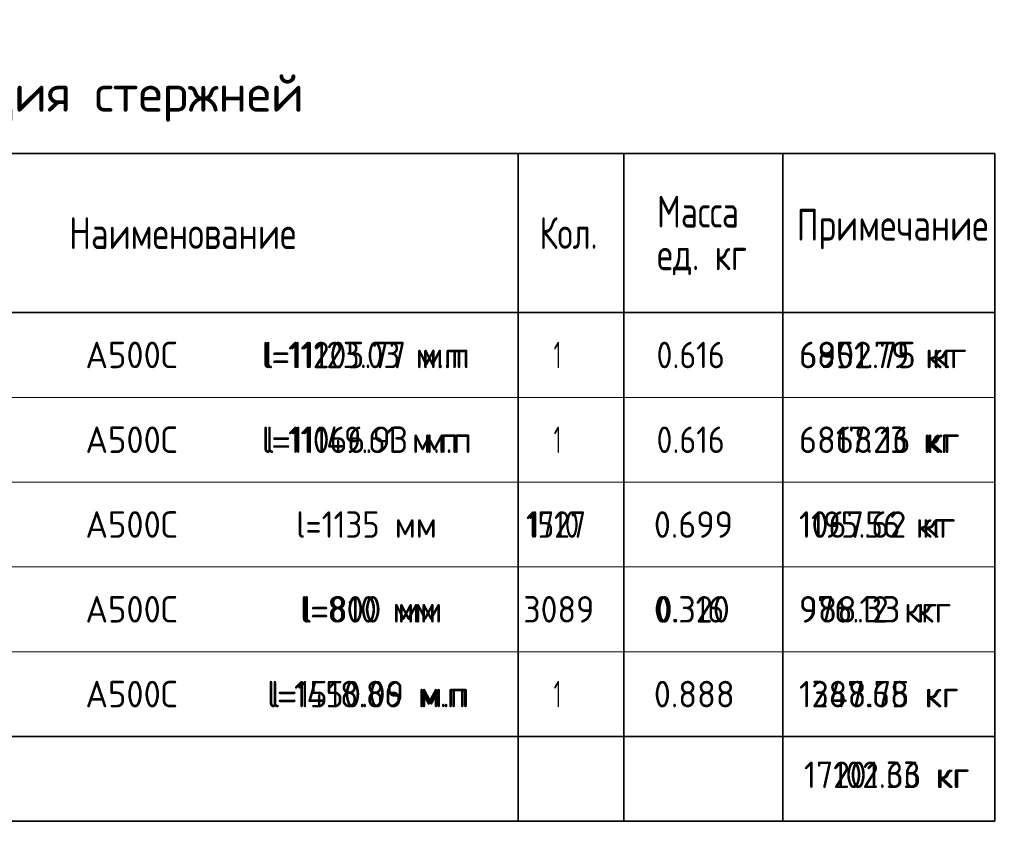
# Model space of a CAD drawing. Header units: metres. Extents: x -38 to 100, y -15 to 21.
# Tile 89 of 90: x 79.77 to 89.07, y 8.98 to 16.54. Entities that reach past the tile are written whole.
import ezdxf

# ---------------------------------------------------------------- set-up
doc = ezdxf.new("R2010")
doc.units = ezdxf.units.M
doc.layers.add('XR$5$Текст_ примечание', color=7, linetype='Continuous', lineweight=13)
doc.styles.add('ISOCPEUR', font='txt')

msp = doc.modelspace()

# ---------------------------------------------------------------- linework, layer by layer
at = {"color": 7, "linetype": 'Continuous', "lineweight": 35, "transparency": 33554687}
for p, q in [((88.9757, 15.2764), (70.4757, 15.2764)), ((84.4757, 15.2764), (84.4757, 13.7764)), ((85.4757, 15.2764), (85.4757, 13.7764)), ((86.9757, 15.2764), (86.9757, 13.7764)), ((88.9757, 15.2764), (88.9757, 13.7764)), ((88.9757, 13.7764), (70.4757, 13.7764)), ((84.4757, 13.7764), (84.4757, 12.9764)), ((85.4757, 13.7764), (85.4757, 12.9764)), ((86.9757, 13.7764), (86.9757, 12.9764)), ((88.9757, 13.7764), (88.9757, 12.9764)), ((84.4757, 12.9764), (84.4757, 12.1764)), ((85.4757, 12.9764), (85.4757, 12.1764)), ((86.9757, 12.9764), (86.9757, 12.1764)), ((88.9757, 12.9764), (88.9757, 12.1764)), ((84.4757, 12.1764), (84.4757, 11.3764)), ((85.4757, 12.1764), (85.4757, 11.3764)), ((86.9757, 12.1764), (86.9757, 11.3764)), ((88.9757, 12.1764), (88.9757, 11.3764)), ((84.4757, 11.3764), (84.4757, 10.5764)), ((85.4757, 11.3764), (85.4757, 10.5764)), ((86.9757, 11.3764), (86.9757, 10.5764)), ((88.9757, 11.3764), (88.9757, 10.5764)), ((84.4757, 10.5764), (84.4757, 9.7764)), ((85.4757, 10.5764), (85.4757, 9.7764)), ((86.9757, 10.5764), (86.9757, 9.7764)), ((88.9757, 10.5764), (88.9757, 9.7764)), ((70.4757, 9.7764), (88.9757, 9.7764)), ((84.4757, 9.7764), (84.4757, 8.9764)), ((85.4757, 9.7764), (85.4757, 8.9764)), ((86.9757, 9.7764), (86.9757, 8.9764)), ((88.9757, 8.9764), (88.9757, 9.7764)), ((70.4757, 8.9764), (88.9757, 8.9764))]:
    msp.add_line(p, q, dxfattribs=at)
at = {"color": 7, "linetype": 'Continuous', "lineweight": 13, "transparency": 33554687}
for p, q in [((88.9757, 12.9764), (70.4757, 12.9764)), ((88.9757, 12.1764), (70.4757, 12.1764)), ((88.9757, 11.3764), (70.4757, 11.3764)), ((88.9757, 10.5764), (70.4757, 10.5764)), ((88.9757, 9.7764), (70.4757, 9.7764))]:
    msp.add_line(p, q, dxfattribs=at)
at = {"layer": 'XR$5$Текст_ примечание', "color": 7, "linetype": 'Continuous', "lineweight": 35, "transparency": 33554687}
for p, q in [((88.9757, 15.2764), (70.4757, 15.2764)), ((84.4757, 15.2764), (84.4757, 13.7764)), ((85.4757, 15.2764), (85.4757, 13.7764)), ((86.9757, 15.2764), (86.9757, 13.7764)), ((88.9757, 15.2764), (88.9757, 13.7764)), ((88.9757, 13.7764), (70.4757, 13.7764)), ((84.4757, 13.7764), (84.4757, 12.9764)), ((85.4757, 13.7764), (85.4757, 12.9764)), ((86.9757, 13.7764), (86.9757, 12.9764)), ((88.9757, 13.7764), (88.9757, 12.9764)), ((84.4757, 12.9764), (84.4757, 12.1764)), ((85.4757, 12.9764), (85.4757, 12.1764)), ((86.9757, 12.9764), (86.9757, 12.1764)), ((88.9757, 12.9764), (88.9757, 12.1764)), ((84.4757, 12.1764), (84.4757, 11.3764)), ((85.4757, 12.1764), (85.4757, 11.3764)), ((86.9757, 12.1764), (86.9757, 11.3764)), ((88.9757, 12.1764), (88.9757, 11.3764)), ((84.4757, 11.3764), (84.4757, 10.5764)), ((85.4757, 11.3764), (85.4757, 10.5764)), ((86.9757, 11.3764), (86.9757, 10.5764)), ((88.9757, 11.3764), (88.9757, 10.5764)), ((84.4757, 10.5764), (84.4757, 9.7764)), ((85.4757, 10.5764), (85.4757, 9.7764)), ((86.9757, 10.5764), (86.9757, 9.7764)), ((88.9757, 10.5764), (88.9757, 9.7764)), ((70.4757, 9.7764), (88.9757, 9.7764)), ((84.4757, 9.7764), (84.4757, 8.9764)), ((85.4757, 9.7764), (85.4757, 8.9764)), ((86.9757, 9.7764), (86.9757, 8.9764)), ((88.9757, 8.9764), (88.9757, 9.7764)), ((70.4757, 8.9764), (88.9757, 8.9764))]:
    msp.add_line(p, q, dxfattribs=at)
at = {"layer": 'XR$5$Текст_ примечание', "color": 7, "linetype": 'Continuous', "lineweight": 13, "transparency": 33554687}
for p, q in [((88.9757, 12.9764), (70.4757, 12.9764)), ((88.9757, 12.1764), (70.4757, 12.1764)), ((88.9757, 11.3764), (70.4757, 11.3764)), ((88.9757, 10.5764), (70.4757, 10.5764)), ((88.9757, 9.7764), (70.4757, 9.7764))]:
    msp.add_line(p, q, dxfattribs=at)

# ---------------------------------------------------------------- texts
at = {"color": 7, "linetype": 'Continuous', "lineweight": 35, "transparency": 33554687, "attachment_point": 7, "style": 'ISOCPEUR'}
for s, insert, char_height, width in [('\\W0.99;Спецификация стержней', (77.0307, 15.5764), 0.35, 5.559674), ('\\W0.76;Масса', (85.7884, 14.5788), 0.3, 1.001696), ('\\W0.78;Наименование', (80.2371, 14.3764), 0.3, 2.22783), ('\\W0.74;Кол.', (84.6791, 14.3764), 0.3, 0.710583), ('\\W0.78;Примечание', (87.1065, 14.3734), 0.3, 1.867518), ('\\W0.76;ед. кг', (85.7884, 14.1288), 0.3, 1.001193), ('\\W0.95;А500С', (80.3917, 13.2514), 0.25, 1.042909), ('\\W0.93;l=11205.77 м.п', (82.0558, 13.2514), 0.25, 2.19025), ('\\W0.56;1', (84.8132, 13.2514), 0.25, 0.194445), ('\\W0.88;0.616', (85.7832, 13.2514), 0.25, 0.834261), ('\\W0.97;6902.75 кг', (87.1282, 13.2514), 0.25, 1.745023), ('\\W0.95;А500С', (80.3917, 12.4514), 0.25, 1.042909), ('\\W0.89;l=11149.61 м.п', (82.0933, 12.4514), 0.25, 2.110132), ('\\W0.56;1', (84.8132, 12.4514), 0.25, 0.194445), ('\\W0.88;0.616', (85.7832, 12.4514), 0.25, 0.834261), ('\\W0.94;6868.16 кг', (87.1282, 12.4514), 0.25, 1.691441), ('\\W0.95;А500С', (80.3917, 11.6514), 0.25, 1.042909), ('\\W0.90;l=1135 мм', (82.3808, 11.6514), 0.25, 1.537444), ('\\W0.87;1527', (84.5507, 11.6514), 0.25, 0.757846), ('\\W0.94;0.699', (85.7582, 11.6514), 0.25, 0.891677), ('\\W0.94;1067.62 кг', (87.1282, 11.6514), 0.25, 1.691441), ('\\W0.95;А500С', (80.3917, 10.8514), 0.25, 1.042909), ('\\W0.96;l=800 мм', (82.4183, 10.8514), 0.25, 1.469727), ('\\W0.93;3089', (84.5257, 10.8514), 0.25, 0.816017), ('\\W0.88;0.316', (85.7832, 10.8514), 0.25, 0.834261), ('\\W0.93;976.12 кг', (87.1282, 10.8514), 0.25, 1.515712), ('\\W0.95;l=1450.09 м.п', (82.1058, 10.0514), 0.25, 2.092697), ('\\W0.95;А500С', (80.3917, 10.0514), 0.25, 1.042909), ('\\W0.56;1', (84.8132, 10.0514), 0.25, 0.194445), ('\\W0.94;0.888', (85.7582, 10.0514), 0.25, 0.891677), ('\\W0.94;1287.68 кг', (87.1282, 10.0514), 0.25, 1.691441), ('\\W0.92;17102.33 кг', (87.1753, 9.2905), 0.25, 1.813775)]:
    msp.add_mtext(s, dxfattribs=dict(at, insert=insert, char_height=char_height, width=width))
at = {"layer": 'XR$5$Текст_ примечание', "color": 7, "linetype": 'Continuous', "lineweight": 35, "transparency": 33554687, "attachment_point": 7, "style": 'ISOCPEUR'}
for s, insert, char_height, width in [('\\W0.99;Спецификация стержней', (77.0307, 15.5764), 0.35, 5.559674), ('\\W0.76;Масса', (85.7884, 14.5788), 0.3, 1.001696), ('\\W0.78;Наименование', (80.2371, 14.3764), 0.3, 2.22783), ('\\W0.74;Кол.', (84.6791, 14.3764), 0.3, 0.710583), ('\\W0.78;Примечание', (87.1065, 14.3734), 0.3, 1.867518), ('\\W0.76;ед. кг', (85.7884, 14.1288), 0.3, 1.001193), ('\\W0.95;А500С', (80.3917, 13.2514), 0.25, 1.042909), ('\\W0.91;l=11123.03 м.п', (82.0808, 13.2514), 0.25, 2.137588), ('\\W0.56;1', (84.8132, 13.2514), 0.25, 0.194445), ('\\W0.88;0.616', (85.7832, 13.2514), 0.25, 0.834261), ('\\W0.94;6851.79 кг', (87.1282, 13.2514), 0.25, 1.691441), ('\\W0.95;А500С', (80.3917, 12.4514), 0.25, 1.042909), ('\\W0.93;l=11066.93 м.п', (82.0558, 12.4514), 0.25, 2.19025), ('\\W0.56;1', (84.8132, 12.4514), 0.25, 0.194445), ('\\W0.88;0.616', (85.7832, 12.4514), 0.25, 0.834261), ('\\W0.94;6817.23 кг', (87.1282, 12.4514), 0.25, 1.691441), ('\\W0.95;А500С', (80.3917, 11.6514), 0.25, 1.042909), ('\\W0.90;l=1135 мм', (82.3808, 11.6514), 0.25, 1.537444), ('\\W0.80;1710', (84.5757, 11.6514), 0.25, 0.699675), ('\\W0.94;0.699', (85.7582, 11.6514), 0.25, 0.891677), ('\\W0.91;1195.56 кг', (87.1282, 11.6514), 0.25, 1.637859), ('\\W0.95;А500С', (80.3917, 10.8514), 0.25, 1.042909), ('\\W0.93;l=810 мм', (82.4433, 10.8514), 0.25, 1.415415), ('\\W0.93;3089', (84.5257, 10.8514), 0.25, 0.816017), ('\\W0.94;0.320', (85.7582, 10.8514), 0.25, 0.891677), ('\\W0.97;988.33 кг', (87.1282, 10.8514), 0.25, 1.569728), ('\\W0.93;l=1518.86 м.п', (82.1433, 10.0514), 0.25, 2.014673), ('\\W0.95;А500С', (80.3917, 10.0514), 0.25, 1.042909), ('\\W0.56;1', (84.8132, 10.0514), 0.25, 0.194445), ('\\W0.94;0.888', (85.7582, 10.0514), 0.25, 0.891677), ('\\W0.94;1348.75 кг', (87.1282, 10.0514), 0.25, 1.716601), ('\\W0.92;17201.66 кг', (87.1753, 9.2905), 0.25, 1.813775)]:
    msp.add_mtext(s, dxfattribs=dict(at, insert=insert, char_height=char_height, width=width))

doc.saveas('drawing.dxf')
